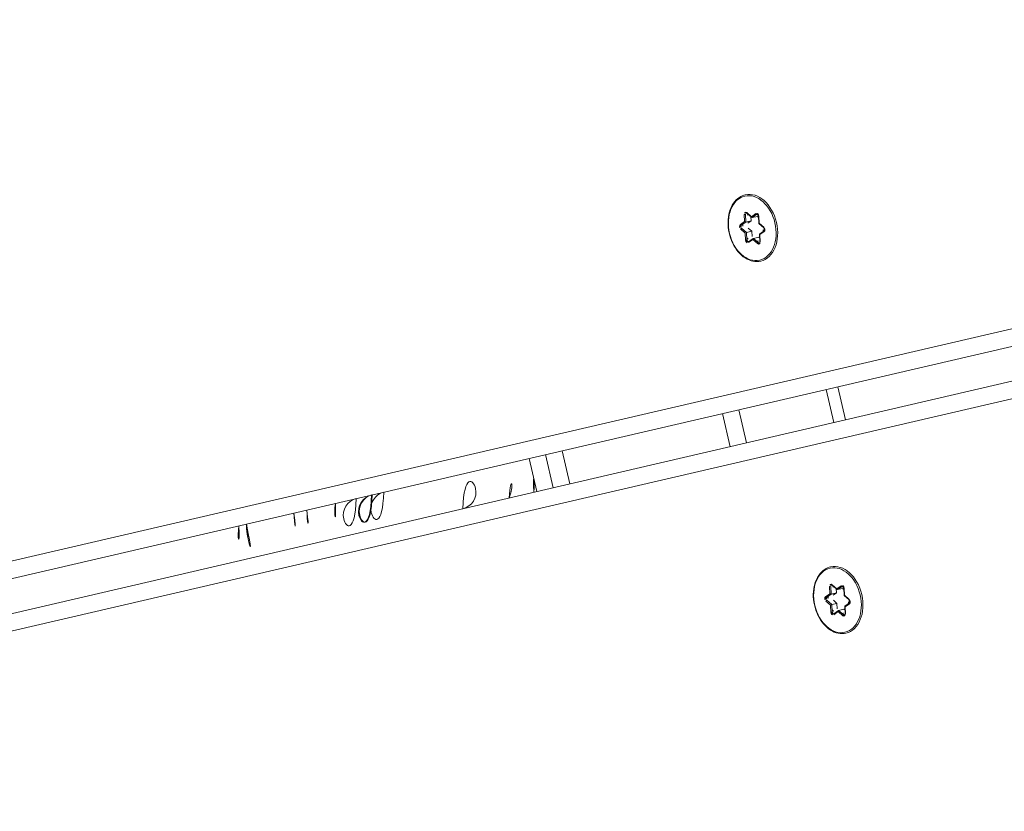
# Model space of a CAD drawing. Extents: x 5477758 to 5478338, y 5918296 to 5918502.
# Tile 85 of 138: x 5477951.199 to 5477951.372, y 5918462.365 to 5918462.504. Entities that reach past the tile are written whole.
import ezdxf

# ---------------------------------------------------------------- set-up
doc = ezdxf.new("R2010")
doc.units = 0
doc.layers.get('0').update_dxf_attribs({"linetype": 'CONTINUOUS', "lineweight": 13})
doc.layers.add('0_PROJEKTOWANE ZABAWKI', color=7, linetype='CONTINUOUS', lineweight=0)
doc.layers.add('0_WSPÓŁRZĘDNE_ODNOŚNIKI', color=6, linetype='CONTINUOUS', lineweight=15)
doc.styles.add('pktkecm$0$STANDARD', font='romans')
doc.dimstyles.new('pktkecm$0$ODNOŚNIKI', dxfattribs={"dimtxt": 17.5, "dimasz": 6, "dimexe": 7, "dimexo": 7, "dimgap": 7, "dimtad": 1, "dimtoh": 1, "dimdec": 0, "dimzin": 0, "dimdsep": 46, "dimtxsty": 'pktkecm$0$STANDARD', "dimblk": 'pktkecm$0$_Dot', "dimcen": 8, "dimdle": 7, "dimclrt": 2, "dimadec": 0, "dimazin": 0, "dimtfac": 1, "dimtdec": 0, "dimtofl": 0, "dimtmove": 0, "dimatfit": 3, "dimldrblk": 'pktkecm$0$_DotBlank', "dimfxl": 0, "dimtolj": 1, "dimtzin": 0, "dimarcsym": 0})

# ---------------------------------------------------------------- blocks, each defined once
blk = doc.blocks.new('zw$CEC1')
for p, q in [((1122.728097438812, -670.6199754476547), (1122.728097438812, -736.2657859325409)), ((1123.028097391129, -736.4779180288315), (1123.028097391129, -670.8321075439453)), ((1122.12809753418, -735.337869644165), (1122.12809753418, -672.4360859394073)), ((1121.828097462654, -672.6482180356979), (1121.828097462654, -735.5500016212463)), ((1122.728097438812, -717.485564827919), (1122.12809753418, -717.485564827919)), ((1122.12809753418, -717.6976969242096), (1122.728097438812, -717.6976969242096)), ((1119.007025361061, -718.1861151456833), (1118.883782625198, -718.164382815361)), ((1119.095263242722, -718.1215109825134), (1119.007025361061, -718.1861151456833)), ((1119.010945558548, -718.1912289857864), (1119.104124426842, -718.1230071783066)), ((1119.156988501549, -718.1298761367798), (1119.194294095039, -718.2218877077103)), ((1119.205894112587, -718.221183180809), (1119.170889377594, -718.1348466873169)), ((1125.824437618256, -718.1409435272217), (1125.736199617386, -718.2055478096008)), ((1125.740119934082, -718.210661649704), (1125.833298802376, -718.1424398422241)), ((1125.886162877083, -718.1493088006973), (1125.923468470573, -718.2413203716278)), ((1125.935068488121, -718.2406158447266), (1125.900063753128, -718.1542793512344)), ((1118.864641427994, -718.2903629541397), (1118.776403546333, -718.3549671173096)), ((1118.785264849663, -718.3564633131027), (1118.878443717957, -718.2882415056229)), ((1118.829636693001, -718.2040263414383), (1118.864641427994, -718.2903629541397)), ((1118.844055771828, -718.1904966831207), (1118.844055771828, -718.1869610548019)), ((1118.881447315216, -718.2827198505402), (1118.844055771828, -718.1904966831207)), ((1118.933158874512, -718.3148030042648), (1118.859827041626, -718.3018718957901)), ((1118.881177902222, -718.1685483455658), (1119.010451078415, -718.1913440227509)), ((1118.881447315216, -718.2827198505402), (1118.881447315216, -718.1901420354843)), ((1118.933158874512, -718.410262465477), (1118.933158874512, -718.3148030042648)), ((1118.959660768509, -718.3801680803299), (1118.933158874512, -718.3148030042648)), ((1119.197258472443, -718.2242852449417), (1119.326531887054, -718.2470810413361)), ((1119.32913672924, -718.2429155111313), (1119.205894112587, -718.221183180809)), ((1119.266117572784, -718.2364277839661), (1119.245573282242, -718.2514694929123)), ((1119.245573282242, -718.3469289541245), (1119.245573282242, -718.2514694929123)), ((1119.339827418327, -718.2779198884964), (1119.245573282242, -718.3469289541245)), ((1119.262379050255, -718.3604990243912), (1119.350616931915, -718.2958948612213)), ((1119.339827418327, -718.2743843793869), (1119.339827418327, -718.2779198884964)), ((1125.593815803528, -718.309795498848), (1125.505577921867, -718.3743997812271)), ((1125.514439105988, -718.3758960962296), (1125.607617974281, -718.3076741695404)), ((1125.558811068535, -718.2234590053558), (1125.593815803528, -718.309795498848)), ((1125.573230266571, -718.209929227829), (1125.573230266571, -718.2063937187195)), ((1125.610621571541, -718.3021523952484), (1125.573230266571, -718.209929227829)), ((1125.662333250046, -718.3342356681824), (1125.58900141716, -718.3213044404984)), ((1125.610352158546, -718.187980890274), (1125.739625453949, -718.2107766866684)), ((1125.610621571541, -718.3021523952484), (1125.610621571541, -718.2095746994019)), ((1125.736199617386, -718.2055478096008), (1125.612957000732, -718.1838154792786)), ((1125.662333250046, -718.4296950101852), (1125.662333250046, -718.3342356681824)), ((1125.688835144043, -718.3996007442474), (1125.662333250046, -718.3342356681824)), ((1125.926432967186, -718.2437179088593), (1126.055706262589, -718.2665135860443)), ((1126.058311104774, -718.2623482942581), (1125.935068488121, -718.2406158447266)), ((1125.995291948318, -718.2558603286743), (1125.974747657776, -718.2709021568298)), ((1125.974747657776, -718.3663614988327), (1125.974747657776, -718.2709021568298)), ((1126.069001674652, -718.2973525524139), (1125.974747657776, -718.3663614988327)), ((1125.991553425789, -718.3799316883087), (1126.07979118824, -718.3153274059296)), ((1126.069001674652, -718.2938169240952), (1126.069001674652, -718.2973525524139)), ((1118.797883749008, -718.4079463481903), (1118.921126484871, -718.4296786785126)), ((1118.801513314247, -718.3870483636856), (1118.801513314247, -718.3835128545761)), ((1118.933158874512, -718.410262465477), (1118.801513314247, -718.3870483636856)), ((1118.921126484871, -718.4296786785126), (1118.956131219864, -718.516015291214)), ((1118.970550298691, -718.5024855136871), (1118.933158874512, -718.410262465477)), ((1118.970550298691, -718.4989500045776), (1118.970550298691, -718.5024855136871)), ((1119.115221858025, -718.4423669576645), (1119.020967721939, -718.5113760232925)), ((1119.020967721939, -718.5113760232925), (1119.020967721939, -718.507840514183)), ((1119.031757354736, -718.5293509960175), (1119.119995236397, -718.4647467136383)), ((1119.115221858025, -718.3469076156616), (1119.048417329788, -718.3958191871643)), ((1119.208528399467, -718.3633610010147), (1119.115221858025, -718.3469076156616)), ((1119.115221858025, -718.4423669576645), (1119.115221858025, -718.3469076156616)), ((1119.246867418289, -718.4655810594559), (1119.115221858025, -718.4423669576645)), ((1119.119995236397, -718.4647467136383), (1119.24323785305, -718.4864790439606)), ((1119.246177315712, -718.3498533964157), (1119.283482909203, -718.4418650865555)), ((1119.246867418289, -718.4620455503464), (1119.246867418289, -718.4655810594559)), ((1119.297383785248, -718.4468355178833), (1119.262379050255, -718.3604990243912)), ((1125.527058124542, -718.4273790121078), (1125.650300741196, -718.4491113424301)), ((1125.530687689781, -718.4064810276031), (1125.530687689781, -718.4029453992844)), ((1125.662333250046, -718.4296950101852), (1125.530687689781, -718.4064810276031)), ((1125.650300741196, -718.4491113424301), (1125.685305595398, -718.5354478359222)), ((1125.699724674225, -718.5219181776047), (1125.662333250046, -718.4296950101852)), ((1125.844396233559, -718.461799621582), (1125.750142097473, -718.5308086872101)), ((1125.76093173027, -718.548783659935), (1125.849169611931, -718.4841793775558)), ((1125.844396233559, -718.3663401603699), (1125.777591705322, -718.4152517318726)), ((1125.937702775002, -718.3827936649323), (1125.844396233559, -718.3663401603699)), ((1125.844396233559, -718.461799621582), (1125.844396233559, -718.3663401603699)), ((1125.976041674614, -718.4850137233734), (1125.844396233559, -718.461799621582)), ((1125.849169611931, -718.4841793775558), (1125.972412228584, -718.5059117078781)), ((1125.975351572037, -718.3692861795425), (1126.012657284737, -718.4612976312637)), ((1125.976041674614, -718.4814782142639), (1125.976041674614, -718.4850137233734)), ((1126.026558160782, -718.4662683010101), (1125.991553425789, -718.3799316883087)), ((1125.699724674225, -718.5183826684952), (1125.699724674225, -718.5219181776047)), ((1125.750142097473, -718.5308086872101), (1125.750142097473, -718.5272731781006)), ((1122.728097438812, -719.2776969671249), (1122.12809753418, -719.2776969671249)), ((1122.12809753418, -719.5776969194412), (1122.728097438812, -719.5776969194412)), ((1122.728097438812, -722.4776968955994), (1122.12809753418, -722.4776968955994)), ((1122.12809753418, -722.7776969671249), (1122.728097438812, -722.7776969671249)), ((1122.728097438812, -723.0776969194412), (1122.12809753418, -723.0776969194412))]:
    blk.add_line(p, q)
for centre, radius, start, end in [((1122.428097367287, -723.9776968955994), 0.900000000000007, 70.52878043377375, 109.4712195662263), ((1122.428097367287, -723.9776968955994), 0.500000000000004, 53.13010235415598, 126.869897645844), ((1122.428097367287, -724.415838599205), 0.2999999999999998, 0, 180), ((1122.428097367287, -725.9255059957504), 0.2999999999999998, 180, 0)]:
    blk.add_arc(centre, radius, start, end)
for centre, major_axis, ratio, start_param, end_param in [((1119.063510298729, -718.3112888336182), (0.5999999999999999, 1.232347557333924e-15), 0.7071067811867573, 0, 3.141592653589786), ((1125.792684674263, -718.3307214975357), (0.5999999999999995, 2.414735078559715e-15), 0.7071067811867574, 0, 3.141592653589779), ((1118.872894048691, -718.1952570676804), (-0.04499999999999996, 6.852157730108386e-17), 0.7071067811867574, 4.467994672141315, 6.562389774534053), ((1118.883782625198, -718.1537761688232), (-0.002604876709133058, -0.01477208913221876), 0.1710976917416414, 0, 0.800479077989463), ((1119.063510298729, -718.3112888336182), (0.2500000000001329, -2.567390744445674e-16), 0.7071067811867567, 1.152568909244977, 1.475437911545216), ((1119.127632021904, -718.1436159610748), (0.04499999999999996, -8.153200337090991e-17), 0.7071067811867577, 0.279204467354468, 2.37359956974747), ((1119.095263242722, -718.1109043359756), (0.008861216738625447, -0.01210284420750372), 0.5086263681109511, 5.319544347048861, 6.283185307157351), ((1119.170889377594, -718.1242401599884), (-0.01390089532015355, -0.00563605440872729), 0.679724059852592, 1.401528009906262e-12, 1.301880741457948), ((1125.792684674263, -718.3307214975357), (0.2500000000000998, -2.359223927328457e-16), 0.7071067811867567, 1.152568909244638, 1.475437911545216), ((1125.856806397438, -718.1630486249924), (0.04499999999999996, -8.153200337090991e-17), 0.7071067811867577, 0.279204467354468, 2.37359956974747), ((1125.824437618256, -718.1303368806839), (0.008861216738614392, -0.01210284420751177), 0.5086263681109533, 5.319544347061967, 6.283185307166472), ((1125.900063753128, -718.1436727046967), (-0.01390089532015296, -0.005636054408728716), 0.6797240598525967, 1.096012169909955e-12, 1.30188074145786), ((1119.063510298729, -718.3112888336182), (-0.2500000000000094, 2.220446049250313e-16), 0.7071067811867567, 0.1301685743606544, 0.463190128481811), ((1118.829636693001, -718.1934196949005), (0.01390089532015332, 0.005636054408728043), 0.6797240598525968, 4.443473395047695, 6.014269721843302), ((1118.872894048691, -718.1846504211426), (-0.02999999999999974, 4.250072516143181e-17), 0.7071067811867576, 0, 0.2792044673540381), ((1119.063510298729, -718.3112888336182), (0.249999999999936, -1.851296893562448e-14), 0.7071067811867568, 2.244927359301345, 2.557585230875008), ((1118.864641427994, -718.2797563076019), (0.01656604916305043, -0.004706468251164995), 0.6010171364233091, 4.881508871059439, 6.452305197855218), ((1119.007025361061, -718.1755084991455), (-0.003685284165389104, 0.01583062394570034), 0.1916397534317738, 2.259532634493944, 3.223173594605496), ((1119.205894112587, -718.2105766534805), (0.01044427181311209, 0.01291355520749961), 0.4626667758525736, 2.890891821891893, 4.192772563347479), ((1119.063510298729, -718.3112888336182), (0.2499999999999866, -2.220446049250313e-16), 0.7071067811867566, 0.0952188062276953, 0.4078766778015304), ((1119.32913672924, -718.2323088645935), (-0.002604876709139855, -0.0147720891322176), 0.1710976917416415, 9.146776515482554e-11, 0.8004790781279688), ((1119.318248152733, -718.2737897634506), (0.04499999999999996, -6.93889390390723e-17), 0.7071067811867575, 5.515192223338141, 7.609587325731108), ((1119.318248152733, -718.2631831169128), (0.02999999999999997, 1.373817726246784e-14), 0.7071067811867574, 5.515192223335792, 6.283185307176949), ((1119.350616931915, -718.2852882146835), (0.008861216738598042, -0.01210284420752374), 0.5086263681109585, 3.748748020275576, 5.31954434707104), ((1125.602068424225, -718.2146897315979), (-0.04499999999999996, 6.852157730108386e-17), 0.7071067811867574, 4.467994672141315, 6.562389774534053), ((1125.558811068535, -718.212852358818), (0.01390089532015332, 0.005636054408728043), 0.6797240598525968, 4.443473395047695, 6.014269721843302), ((1125.602068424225, -718.2040832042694), (-0.02999999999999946, 4.597017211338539e-17), 0.7071067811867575, 0, 0.2792044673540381), ((1125.792684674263, -718.3307214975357), (0.2499999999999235, -1.848521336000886e-14), 0.7071067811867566, 2.244927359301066, 2.557585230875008), ((1125.593815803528, -718.2991889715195), (0.01656604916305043, -0.004706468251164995), 0.6010171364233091, 4.881508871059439, 6.452305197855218), ((1125.612957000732, -718.1732088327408), (-0.002604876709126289, -0.01477208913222), 0.1710976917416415, 0, 0.8004790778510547), ((1125.736199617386, -718.1949412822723), (-0.003685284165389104, 0.01583062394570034), 0.1916397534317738, 2.259532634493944, 3.223173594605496), ((1125.935068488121, -718.2300091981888), (0.01044427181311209, 0.01291355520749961), 0.4626667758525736, 2.890891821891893, 4.192772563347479), ((1125.792684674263, -718.3307214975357), (0.2500000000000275, -2.081668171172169e-16), 0.7071067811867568, 0.09521880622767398, 0.4078766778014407), ((1126.058311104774, -718.2517416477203), (-0.002604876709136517, -0.01477208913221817), 0.1710976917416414, 8.258044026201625e-13, 0.8004790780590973), ((1126.047422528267, -718.2932224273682), (0.04499999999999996, -6.93889390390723e-17), 0.7071067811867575, 5.515192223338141, 7.609587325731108), ((1126.07979118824, -718.3047208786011), (0.008861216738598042, -0.01210284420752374), 0.5086263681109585, 3.748748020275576, 5.31954434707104), ((1126.047422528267, -718.2826159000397), (0.03000000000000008, 3.313516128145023e-14), 0.7071067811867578, 5.515192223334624, 6.28318530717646), ((1118.808772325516, -718.377072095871), (-0.04499999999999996, 6.93889390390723e-17), 0.7071067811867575, 5.515192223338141, 7.609587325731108), ((1118.776403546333, -718.3443604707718), (0.008861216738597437, -0.01210284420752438), 0.5086263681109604, 5.319544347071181, 6.283185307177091), ((1118.808772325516, -718.3664654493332), (-0.03000000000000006, 4.683753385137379e-17), 0.7071067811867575, 0, 1.326402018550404), ((1118.797883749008, -718.3973397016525), (-0.002604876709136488, -0.01477208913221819), 0.1710976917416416, 0.8004790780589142, 2.371275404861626), ((1118.921126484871, -718.4190721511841), (0.01044427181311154, 0.01291355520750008), 0.4626667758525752, 4.19277256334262, 5.763568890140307), ((1118.956131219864, -718.5054086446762), (0.01390089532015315, 0.005636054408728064), 0.6797240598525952, 4.443473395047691, 6.014269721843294), ((1119.063510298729, -718.3112888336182), (-0.2500000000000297, 2.393918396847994e-16), 0.7071067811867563, 1.142416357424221, 1.510387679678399), ((1118.999388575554, -718.4966393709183), (-0.03000000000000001, 2.239528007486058e-15), 0.7071067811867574, 0.2792044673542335, 2.373599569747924), ((1119.031757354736, -718.5187443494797), (0.008861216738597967, -0.01210284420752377), 0.508626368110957, 3.748748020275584, 5.319544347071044), ((1119.119995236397, -718.4541401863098), (-0.003685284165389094, 0.01583062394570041), 0.1916397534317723, 0.688736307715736, 2.259532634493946), ((1119.063510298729, -718.3112888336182), (-0.2499999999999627, 1.861011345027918e-14), 0.7071067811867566, 2.189613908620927, 2.547432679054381), ((1119.254126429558, -718.4556047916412), (0.04499999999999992, -6.678685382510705e-17), 0.7071067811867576, 4.467994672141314, 6.562389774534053), ((1119.24323785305, -718.4758723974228), (-0.002604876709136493, -0.01477208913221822), 0.1710976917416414, 0.8004790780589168, 2.371275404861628), ((1119.262379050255, -718.3498923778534), (-0.0165660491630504, 0.004706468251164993), 0.6010171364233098, 0.1691198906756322, 1.739916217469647), ((1119.254126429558, -718.4449981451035), (0.02999999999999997, -1.715044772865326e-14), 0.7071067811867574, 4.46799467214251, 6.283185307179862), ((1119.297383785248, -718.4362289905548), (-0.01390089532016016, -0.005636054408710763), 0.6797240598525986, 5.207559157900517e-12, 1.301880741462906), ((1125.53794670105, -718.3965047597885), (-0.04499999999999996, 6.93889390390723e-17), 0.7071067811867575, 5.515192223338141, 7.609587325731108), ((1125.505577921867, -718.3637931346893), (0.008861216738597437, -0.01210284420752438), 0.5086263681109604, 5.319544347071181, 6.283185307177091), ((1125.53794670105, -718.3858981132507), (-0.03000000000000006, 4.683753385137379e-17), 0.7071067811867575, 0, 1.326402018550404), ((1125.527058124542, -718.4167724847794), (-0.002604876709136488, -0.01477208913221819), 0.1710976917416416, 0.8004790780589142, 2.371275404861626), ((1125.792684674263, -718.3307214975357), (-0.2500000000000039, 1.804112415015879e-16), 0.7071067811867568, 0.1301685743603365, 0.463190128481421), ((1125.650300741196, -718.4385046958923), (0.01044427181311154, 0.01291355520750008), 0.4626667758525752, 4.19277256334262, 5.763568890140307), ((1125.792684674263, -718.3307214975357), (-0.2500000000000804, 2.151057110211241e-16), 0.7071067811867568, 1.142416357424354, 1.510387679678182), ((1125.849169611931, -718.4735728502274), (-0.003685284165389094, 0.01583062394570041), 0.1916397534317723, 0.688736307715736, 2.259532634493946), ((1125.792684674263, -718.3307214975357), (-0.2499999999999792, 1.845745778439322e-14), 0.7071067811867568, 2.189613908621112, 2.547432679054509), ((1125.983300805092, -718.4750374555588), (0.04499999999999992, -6.678685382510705e-17), 0.7071067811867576, 4.467994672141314, 6.562389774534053), ((1125.972412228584, -718.4953051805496), (-0.002604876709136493, -0.01477208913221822), 0.1710976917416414, 0.8004790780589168, 2.371275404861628), ((1125.991553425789, -718.3693250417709), (-0.0165660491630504, 0.004706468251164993), 0.6010171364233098, 0.1691198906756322, 1.739916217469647), ((1125.983300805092, -718.4644309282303), (0.02999999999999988, 2.384759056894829e-15), 0.7071067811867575, 4.467994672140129, 6.283185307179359), ((1126.026558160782, -718.4556616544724), (-0.01390089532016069, -0.005636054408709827), 0.6797240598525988, 5.428400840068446e-12, 1.301880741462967), ((1118.999388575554, -718.507246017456), (-0.04499999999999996, 8.153200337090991e-17), 0.7071067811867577, 0.279204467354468, 2.37359956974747), ((1125.685305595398, -718.5248411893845), (0.01390089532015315, 0.005636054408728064), 0.6797240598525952, 4.443473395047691, 6.014269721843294), ((1125.728562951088, -718.5266785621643), (-0.04499999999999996, 8.153200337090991e-17), 0.7071067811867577, 0.279204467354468, 2.37359956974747), ((1125.728562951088, -718.5160720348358), (-0.03000000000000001, 2.239528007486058e-15), 0.7071067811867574, 0.2792044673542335, 2.373599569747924), ((1125.76093173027, -718.5381770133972), (0.008861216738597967, -0.01210284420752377), 0.508626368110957, 3.748748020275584, 5.319544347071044), ((1122.428097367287, -725.7058401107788), (0.2999999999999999, -1.113225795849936e-14), 0.9846176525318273, 3.141592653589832, 6.283185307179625), ((1122.428097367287, -725.9155075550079), (-0.2999999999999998, -1.094927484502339e-14), 0.9846176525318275, 0, 3.141592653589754), ((1122.428097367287, -726.2046220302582), (0.2999999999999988, -1.983419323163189e-16), 0.9846176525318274, 3.141592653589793, 6.283185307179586), ((1122.428097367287, -725.852091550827), (-0.7999999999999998, -6.827871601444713e-15), 0.9846176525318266, 1.186399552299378, 1.955193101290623), ((1122.428097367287, -725.852091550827), (0.8, -4.82947015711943e-15), 0.9846176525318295, 4.327992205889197, 5.096785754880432), ((1122.428097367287, -725.852091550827), (-1.3, -1.137978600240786e-14), 0.984617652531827, 1.337928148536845, 1.803664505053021), ((1122.428097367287, -725.8870360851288), (1.500000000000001, 9.492406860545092e-15), 0.984617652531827, 4.511031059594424, 4.913746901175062), ((1122.428097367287, -726.7431781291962), (-1.500000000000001, -9.436895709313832e-15), 0.984617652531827, 1.369438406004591, 1.772154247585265), ((1122.428097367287, -727.5993201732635), (-0.8000000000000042, 1.52655665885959e-14), 0.9846176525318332, 1.186399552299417, 1.955193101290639)]:
    blk.add_ellipse(centre, major_axis=major_axis, ratio=ratio, start_param=start_param, end_param=end_param)
for centre in [(1119.063510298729, -718.3254309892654), (1125.792684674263, -718.344863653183)]:
    blk.add_ellipse(centre, major_axis=(-0.5799999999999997, 8.743006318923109e-16), ratio=0.7071067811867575)
for points, knots in [([(1119.156988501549, -718.1298761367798), (1119.156316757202, -718.1282192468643), (1119.154981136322, -718.1262339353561), (1119.151136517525, -718.1228910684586), (1119.149140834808, -718.1215517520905), (1119.144493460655, -718.1192510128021), (1119.141864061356, -718.1182816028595), (1119.136167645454, -718.1168522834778), (1119.133098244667, -718.1163976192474), (1119.126846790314, -718.1160942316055), (1119.123665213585, -718.1162507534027), (1119.117570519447, -718.1171522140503), (1119.114658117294, -718.1178956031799), (1119.109434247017, -718.1198189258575), (1119.107118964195, -718.1209937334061), (1119.104821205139, -718.1225099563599), (1119.104465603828, -718.1227573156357), (1119.104124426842, -718.1230071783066)], [0.5235987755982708, 0.5235987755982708, 0.5235987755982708, 0.5235987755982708, 0.9271719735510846, 0.9271719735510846, 1.204377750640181, 1.204377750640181, 1.474220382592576, 1.474220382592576, 1.746688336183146, 1.746688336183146, 2.021390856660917, 2.021390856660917, 2.295275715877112, 2.295275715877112, 2.566083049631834, 2.566083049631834, 2.617993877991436, 2.617993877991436, 2.617993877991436, 2.617993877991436]), ([(1125.886162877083, -718.1493088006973), (1125.885491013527, -718.1476519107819), (1125.884155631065, -718.1456665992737), (1125.880310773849, -718.1423236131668), (1125.878315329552, -718.1409845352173), (1125.873667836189, -718.1386836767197), (1125.87103843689, -718.137714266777), (1125.865342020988, -718.1362849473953), (1125.862272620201, -718.1358301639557), (1125.856021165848, -718.1355268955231), (1125.852839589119, -718.1356834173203), (1125.846744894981, -718.1365848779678), (1125.843832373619, -718.1373281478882), (1125.838608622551, -718.1392517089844), (1125.836293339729, -718.1404262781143), (1125.833995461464, -718.1419427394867), (1125.833639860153, -718.1421900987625), (1125.833298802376, -718.1424398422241)], [0.5235987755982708, 0.5235987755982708, 0.5235987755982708, 0.5235987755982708, 0.9271719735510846, 0.9271719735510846, 1.204377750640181, 1.204377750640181, 1.474220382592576, 1.474220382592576, 1.746688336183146, 1.746688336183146, 2.021390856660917, 2.021390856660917, 2.295275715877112, 2.295275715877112, 2.566083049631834, 2.566083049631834, 2.617993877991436, 2.617993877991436, 2.617993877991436, 2.617993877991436]), ([(1119.663510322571, -718.3112888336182), (1119.663510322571, -718.356568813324), (1119.65347802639, -718.4018142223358), (1119.614444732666, -718.4880228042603), (1119.5852009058, -718.5289025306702), (1119.51015162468, -718.6025414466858), (1119.464022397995, -718.6351244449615), (1119.359680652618, -718.6883778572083), (1119.301387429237, -718.7089495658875), (1119.178737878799, -718.7359282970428), (1119.114394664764, -718.7423174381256), (1118.986147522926, -718.7402954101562), (1118.922264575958, -718.7318872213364), (1118.801326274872, -718.7010463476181), (1118.744289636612, -718.6786177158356), (1118.642894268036, -718.6218137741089), (1118.598526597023, -718.5874583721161), (1118.527415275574, -718.5102602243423), (1118.500524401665, -718.4674853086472), (1118.47038435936, -718.386357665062), (1118.463510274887, -718.3488303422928), (1118.463510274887, -718.3112888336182)], [6.038790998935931, 6.038790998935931, 6.038790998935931, 6.038790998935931, 6.348640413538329, 6.348640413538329, 6.663240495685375, 6.663240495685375, 6.984392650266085, 6.984392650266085, 7.307998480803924, 7.307998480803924, 7.631880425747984, 7.631880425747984, 7.955711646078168, 7.955711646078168, 8.279598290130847, 8.279598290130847, 8.603057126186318, 8.603057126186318, 8.92348839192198, 8.92348839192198, 9.180383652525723, 9.180383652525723, 9.180383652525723, 9.180383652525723]), ([(1118.881177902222, -718.1685483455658), (1118.878177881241, -718.1680194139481), (1118.875026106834, -718.1677763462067), (1118.868743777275, -718.1679059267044), (1118.865614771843, -718.1682811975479), (1118.859754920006, -718.1695806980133), (1118.857023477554, -718.1705012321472), (1118.852246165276, -718.172699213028), (1118.850196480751, -718.1739715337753), (1118.846876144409, -718.1766270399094), (1118.845623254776, -718.1780053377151), (1118.843752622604, -718.1807477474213), (1118.843250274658, -718.1820542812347), (1118.842937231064, -718.1837104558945), (1118.842894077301, -718.1841806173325), (1118.842894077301, -718.1846504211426)], [1.570796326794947, 1.570796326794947, 1.570796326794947, 1.570796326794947, 1.844328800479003, 1.844328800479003, 2.119117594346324, 2.119117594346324, 2.392017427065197, 2.392017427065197, 2.661992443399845, 2.661992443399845, 2.936561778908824, 2.936561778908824, 3.253095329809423, 3.253095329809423, 3.385986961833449, 3.385986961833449, 3.385986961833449, 3.385986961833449]), ([(1119.348248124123, -718.2631831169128), (1119.348248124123, -718.262245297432), (1119.34808576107, -718.2612974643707), (1119.347258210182, -718.2591435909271), (1119.346577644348, -718.2579371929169), (1119.344457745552, -718.2553820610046), (1119.343016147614, -718.2540429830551), (1119.33937227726, -718.2515196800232), (1119.337173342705, -718.2503391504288), (1119.332206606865, -718.2483760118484), (1119.329441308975, -718.247593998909), (1119.326531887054, -718.2470810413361)], [0.2443943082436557, 0.2443943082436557, 0.2443943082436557, 0.2443943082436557, 0.5096747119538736, 0.5096747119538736, 0.7749551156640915, 0.7749551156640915, 1.040235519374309, 1.040235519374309, 1.305515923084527, 1.305515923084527, 1.570796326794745, 1.570796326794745, 1.570796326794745, 1.570796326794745]), ([(1126.392684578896, -718.3307214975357), (1126.392684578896, -718.3760013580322), (1126.382652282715, -718.4212468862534), (1126.3436191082, -718.5074554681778), (1126.314375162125, -718.5483350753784), (1126.239326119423, -718.6219741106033), (1126.193196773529, -718.6545571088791), (1126.088855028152, -718.7078106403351), (1126.030561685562, -718.7283823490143), (1125.907912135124, -718.7553609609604), (1125.843569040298, -718.7617501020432), (1125.71532189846, -718.7597281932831), (1125.651438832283, -718.7513197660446), (1125.530500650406, -718.7204790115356), (1125.473463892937, -718.6980502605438), (1125.37206864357, -718.6412464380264), (1125.327700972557, -718.6068910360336), (1125.256589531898, -718.5296928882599), (1125.22969865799, -718.4869178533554), (1125.199558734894, -718.4057902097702), (1125.192684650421, -718.3682630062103), (1125.192684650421, -718.3307214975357)], [6.038790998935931, 6.038790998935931, 6.038790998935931, 6.038790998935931, 6.348640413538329, 6.348640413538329, 6.663240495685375, 6.663240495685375, 6.984392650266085, 6.984392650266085, 7.307998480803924, 7.307998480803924, 7.631880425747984, 7.631880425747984, 7.955711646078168, 7.955711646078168, 8.279598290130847, 8.279598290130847, 8.603057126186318, 8.603057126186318, 8.92348839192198, 8.92348839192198, 9.180383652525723, 9.180383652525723, 9.180383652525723, 9.180383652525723]), ([(1125.610352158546, -718.187980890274), (1125.607352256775, -718.1874519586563), (1125.604200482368, -718.1872091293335), (1125.597918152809, -718.1873384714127), (1125.594789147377, -718.1877137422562), (1125.58892929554, -718.1890133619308), (1125.586197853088, -718.189934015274), (1125.58142054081, -718.1921318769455), (1125.579370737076, -718.1934041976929), (1125.576050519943, -718.1960595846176), (1125.57479763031, -718.1974380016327), (1125.572926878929, -718.2001802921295), (1125.572424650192, -718.2014869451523), (1125.572111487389, -718.203143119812), (1125.572068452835, -718.20361328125), (1125.572068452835, -718.2040832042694)], [1.570796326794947, 1.570796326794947, 1.570796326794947, 1.570796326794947, 1.844328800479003, 1.844328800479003, 2.119117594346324, 2.119117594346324, 2.392017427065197, 2.392017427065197, 2.661992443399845, 2.661992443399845, 2.936561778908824, 2.936561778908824, 3.253095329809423, 3.253095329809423, 3.385986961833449, 3.385986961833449, 3.385986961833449, 3.385986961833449]), ([(1126.077422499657, -718.2826159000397), (1126.077422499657, -718.2816779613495), (1126.077260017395, -718.2807301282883), (1126.076432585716, -718.2785762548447), (1126.075752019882, -718.2773698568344), (1126.073632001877, -718.2748147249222), (1126.072190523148, -718.2734756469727), (1126.068546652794, -718.2709522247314), (1126.066347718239, -718.269771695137), (1126.061380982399, -718.2678087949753), (1126.058615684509, -718.2670267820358), (1126.055706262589, -718.2665135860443)], [0.2443943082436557, 0.2443943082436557, 0.2443943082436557, 0.2443943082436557, 0.5096747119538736, 0.5096747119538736, 0.7749551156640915, 0.7749551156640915, 1.040235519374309, 1.040235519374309, 1.305515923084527, 1.305515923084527, 1.570796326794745, 1.570796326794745, 1.570796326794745, 1.570796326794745]), ([(1118.785264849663, -718.3564633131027), (1118.784255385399, -718.3572024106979), (1118.783373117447, -718.357962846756), (1118.781868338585, -718.3594710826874), (1118.781245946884, -718.3602184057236), (1118.780239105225, -718.3616524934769), (1118.779854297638, -718.3623386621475), (1118.779275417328, -718.3636286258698), (1118.779080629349, -718.3642321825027), (1118.778829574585, -718.3653787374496), (1118.778772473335, -718.3659224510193), (1118.778772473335, -718.3664654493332)], [2.617993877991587, 2.617993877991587, 2.617993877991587, 2.617993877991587, 2.77159249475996, 2.77159249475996, 2.925191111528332, 2.925191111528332, 3.078789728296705, 3.078789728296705, 3.232388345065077, 3.232388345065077, 3.385986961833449, 3.385986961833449, 3.385986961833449, 3.385986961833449]), ([(1119.284126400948, -718.4449981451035), (1119.284126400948, -718.4448008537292), (1119.284118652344, -718.4446034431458), (1119.284087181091, -718.4442054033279), (1119.284063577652, -718.4440050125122), (1119.283999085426, -718.443598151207), (1119.28395819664, -718.443391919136), (1119.283857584, -718.4429711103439), (1119.283797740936, -718.4427567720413), (1119.283656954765, -718.4423183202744), (1119.283575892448, -718.4420943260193), (1119.283482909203, -718.4418650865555)], [0.2443943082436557, 0.2443943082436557, 0.2443943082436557, 0.2443943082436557, 0.3002352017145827, 0.3002352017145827, 0.3560760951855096, 0.3560760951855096, 0.4119169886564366, 0.4119169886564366, 0.4677578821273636, 0.4677578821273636, 0.5235987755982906, 0.5235987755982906, 0.5235987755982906, 0.5235987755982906]), ([(1125.514439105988, -718.3758960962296), (1125.513429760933, -718.3766351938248), (1125.512547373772, -718.3773953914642), (1125.51104259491, -718.3789036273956), (1125.510420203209, -718.3796510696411), (1125.509413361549, -718.3810852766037), (1125.509028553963, -718.3817713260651), (1125.508449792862, -718.3830612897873), (1125.508254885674, -718.383664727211), (1125.508003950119, -718.3848112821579), (1125.50794672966, -718.3853551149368), (1125.50794672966, -718.3858981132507)], [2.617993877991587, 2.617993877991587, 2.617993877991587, 2.617993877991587, 2.77159249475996, 2.77159249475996, 2.925191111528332, 2.925191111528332, 3.078789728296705, 3.078789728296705, 3.232388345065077, 3.232388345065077, 3.385986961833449, 3.385986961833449, 3.385986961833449, 3.385986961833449]), ([(1126.013300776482, -718.4644309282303), (1126.013300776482, -718.4642333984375), (1126.013293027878, -718.464035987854), (1126.013261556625, -718.4636381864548), (1126.013237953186, -718.4634376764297), (1126.013173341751, -718.4630308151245), (1126.013132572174, -718.4628244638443), (1126.013031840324, -718.4624037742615), (1126.01297211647, -718.4621894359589), (1126.012831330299, -718.4617509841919), (1126.012750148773, -718.4615269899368), (1126.012657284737, -718.4612976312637)], [0.2443943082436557, 0.2443943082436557, 0.2443943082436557, 0.2443943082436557, 0.3002352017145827, 0.3002352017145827, 0.3560760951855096, 0.3560760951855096, 0.4119169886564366, 0.4119169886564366, 0.4677578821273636, 0.4677578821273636, 0.5235987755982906, 0.5235987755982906, 0.5235987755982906, 0.5235987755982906]), ([(1122.12809753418, -728.1932797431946), (1122.240482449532, -728.215913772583), (1122.355484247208, -728.2257702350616), (1122.556752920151, -728.2202043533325), (1122.643171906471, -728.2103835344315), (1122.728097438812, -728.1932797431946)], [6.081424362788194, 6.081424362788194, 6.081424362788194, 6.081424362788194, 6.311264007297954, 6.311264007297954, 6.484946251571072, 6.484946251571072, 6.484946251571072, 6.484946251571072])]:
    blk.add_open_spline(points, degree=3, knots=knots)
blk = doc.blocks.new('pktkecm$0$_Dot')
at = {"color": 0, "linetype": 'ByBlock', "lineweight": -2}
blk.add_line((-0.5, 0), (-1, 0), dxfattribs=at)
at = {"color": 0, "linetype": 'ByBlock', "const_width": 0.5}
blk.add_lwpolyline([(-0.25, 0, 1), (0.25, 0, 1)], format="xyb", close=True, dxfattribs=at)
blk = doc.blocks.new('pktkecm$0$_DotBlank')
at = {"color": 0, "linetype": 'ByBlock', "lineweight": -2}
blk.add_line((-0.5, 0), (-1, 0), dxfattribs=at)
blk.add_circle((0, 0), 0.5, dxfattribs=at)

msp = doc.modelspace()

# ---------------------------------------------------------------- block references
at = {"layer": '0_PROJEKTOWANE ZABAWKI', "xscale": 0.009981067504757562, "yscale": 0.009981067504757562, "zscale": 0.009981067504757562, "rotation": 283.0720937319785}
msp.add_blockref('zw$CEC1', (5477955.785412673, 5918474.969202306), dxfattribs=at)

# ---------------------------------------------------------------- leaders
at = {"layer": '0_WSPÓŁRZĘDNE_ODNOŚNIKI', "lineweight": -3}
msp.add_leader([(5477950.190669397, 5918470.789150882), (5477950.832121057, 5918456.251817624)], dimstyle='pktkecm$0$ODNOŚNIKI', override={"dimasz": 2.8}, dxfattribs=at)

doc.saveas('drawing.dxf')
